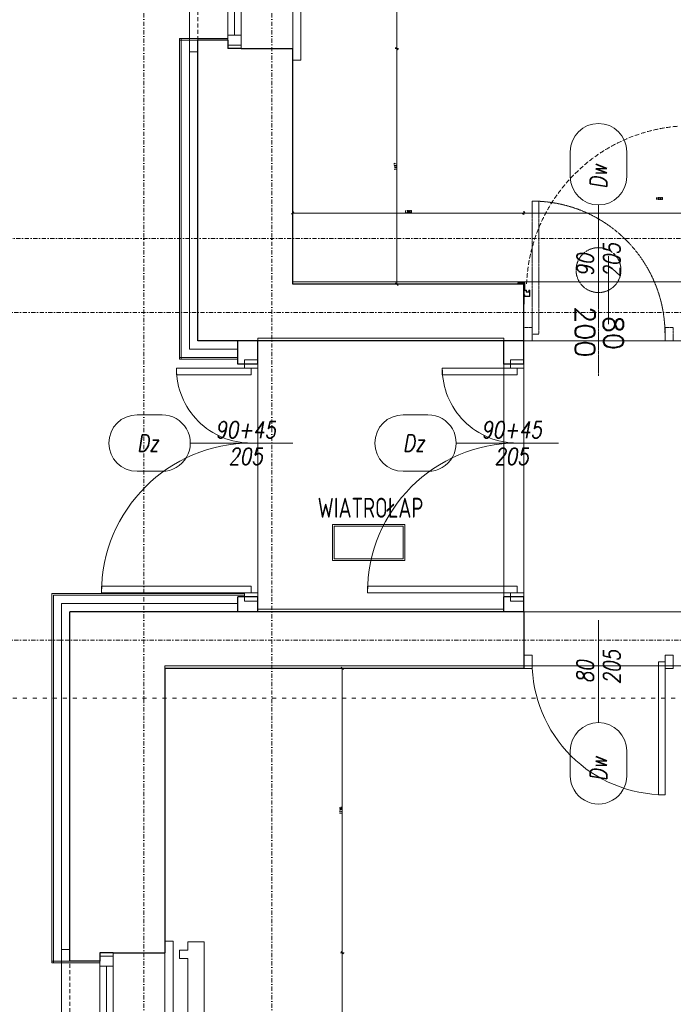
# Model space of a CAD drawing. Header units: millimetres. Extents: x -1893473 to 1546619, y -568027 to 942944.
# Tile 12 of 256: x 138234 to 142167, y -503224 to -497303. Entities that reach past the tile are written whole.
import ezdxf
from ezdxf.enums import TextEntityAlignment as Align

# ---------------------------------------------------------------- set-up
doc = ezdxf.new("R2010")
doc.units = ezdxf.units.MM
doc.header["$LTSCALE"] = 0.2
for name, pattern in [('ACAD_ISO03W100', [30, 12, -18]), ('CENTER', [0.6, 0.375, -0.075, 0.075, -0.075]), ('DASHDOT', [25.4, 12.7, -6.35, 0, -6.35]), ('HIDDEN', [9.525, 6.35, -3.175]), ('Hidden Line', [391.222223, 282.222223, -109]), ('HIDDEN2', [4.7625, 3.175, -1.5875])]:
    doc.linetypes.add(name, pattern=pattern)
doc.layers.get('0').update_dxf_attribs({"lineweight": 0})
for name, color, linetype, lineweight in [('! opisy okien elewacja', 7, 'Continuous', 0), ('!! 0_ Istn-okna', 6, 'Continuous', 13), ('!! 0_ Istn-sciany', 7, 'Continuous', 30), ('!! 0_ Istn-widok', 1, 'Continuous', 15), ('!! 0_Istn-cienka', 4, 'Continuous', 9), ('!! 0_Istn-drzwi', 1, 'Continuous', 13), ('!! 0_Opis_pom', 9, 'Continuous', 13), ('!! 0_Osie', 1, 'DASHDOT', 13), ('!! 1_ tynk zewn  - nowy', 21, 'Continuous', 20), ('!! 1_OPIS POM NOWE', 140, 'Continuous', 5), ('!! 2_ remont Ocieplenie', 4, 'ZIGZAG', 5), ('!! 2_Drzwi - nowe remont', 33, 'Continuous', 9), ('!! 2_drzwi opis', 151, 'Continuous', 9), ('!! wymiary osi', 250, 'Continuous', 9), ('0-osie-tx', 66, 'Continuous', 9), ('P-Opis nadproża', 150, 'Continuous', 9), ('P-Osie', 1, 'DASHDOT', 18)]:
    doc.layers.add(name, color=color, linetype=linetype, lineweight=lineweight)
doc.layers.add('!! 0_Istn-grzejniki', color=7, linetype='Continuous', lineweight=0, plot=False)
doc.layers.add('Powierzchnia', color=140, linetype='Continuous', lineweight=5, plot=False)
doc.layers.add('!! 1_Wyburzenia', color=7, linetype='ACAD_ISO03W100', lineweight=13, true_color=0xff0505)
doc.layers.add('!! 2_WYBURZENIA DO REMONTU', color=7, linetype='Continuous', lineweight=0, true_color=0x4d4d4d, plot=False)
doc.styles.add('50', font='ROMANS.shx', dxfattribs={"width": 0.8, "height": 10})
doc.styles.add('ARCHETYP', font='romans.shx', dxfattribs={"height": 15})
doc.styles.add('ARIAL', font='tahoma.ttf')
doc.styles.add('TXT', font='simplex.shx')
doc.linetypes.add('ZIGZAG', pattern='A,0.00254,-5.08,[131,ltypeshp.shx,S=5.08,R=0,X=-5.08,Y=0],-10.16,[131,ltypeshp.shx,S=5.08,R=180,X=5.08,Y=0],-5.08', length=20.32254)
doc.dimstyles.new('DIM50', dxfattribs={"dimscale": 5, "dimtxt": 2.5, "dimasz": 1.5, "dimexe": 0, "dimexo": 0, "dimgap": 0.5, "dimtad": 1, "dimdec": 4, "dimrnd": 0.5, "dimdsep": 46, "dimtxsty": 'TXT', "dimblk1": 'TICK1', "dimblk2": 'TICK1', "dimsah": 1, "dimcen": 0, "dimse1": 1, "dimse2": 1, "dimclrd": 1, "dimclre": 7, "dimclrt": 9, "dimadec": 0, "dimazin": 0, "dimtfac": 1, "dimtdec": 4, "dimtmove": 2, "dimatfit": 3, "dimldrblk": 'TICK1', "dimfxl": 1, "dimtolj": 1, "dimarcsym": 0})

# ---------------------------------------------------------------- blocks, each defined once
blk = doc.blocks.new('okno 3')
at = {"layer": '!! 0_ Istn-okna'}
for points in [[(49128.71, -198708.59), (49128.71, -198825.59)], [(49136.71, -198708.59), (49136.71, -198825.59)], [(49132.71, -198716.59), (49132.71, -198817.59)]]:
    blk.add_lwpolyline(points, dxfattribs=at)
for points in [[(49128.71, -198710.59), (49128.71, -198716.59), (49136.71, -198716.59), (49136.71, -198710.59)], [(49128.71, -198817.59), (49128.71, -198823.59), (49136.71, -198823.59), (49136.71, -198817.59)]]:
    blk.add_lwpolyline(points, close=True, dxfattribs=at)
at = {"layer": '!! 0_ Istn-sciany'}
for points in [[(49128.71, -198708.59), (49128.71, -198713.59)], [(49136.71, -198708.59), (49128.71, -198708.59)], [(49136.71, -198708.59), (49167.71, -198708.59)], [(49128.71, -198713.59), (49110.71, -198713.59)], [(49128.71, -198820.59), (49110.71, -198820.59)], [(49128.71, -198820.59), (49128.71, -198825.59)], [(49136.71, -198825.59), (49128.71, -198825.59)], [(49136.71, -198825.59), (49167.71, -198825.59)]]:
    blk.add_lwpolyline(points, dxfattribs=at)
at = {"layer": '!! 0_ Istn-widok'}
for points in [[(49167.71, -198701.59), (49172.71, -198701.59)], [(49172.71, -198701.59), (49172.71, -198832.59)], [(49105.71, -198827.59), (49105.71, -198706.59)], [(49110.71, -198706.59), (49105.71, -198706.59)], [(49110.71, -198827.59), (49105.71, -198827.59)], [(49167.71, -198832.59), (49172.71, -198832.59)]]:
    blk.add_lwpolyline(points, dxfattribs=at)
at = {"layer": '!! 0_Istn-cienka', "linetype": 'HIDDEN', "ltscale": 2}
for points in [[(49167.71, -198708.59), (49167.71, -198825.59)], [(49110.71, -198820.59), (49110.71, -198713.59)]]:
    blk.add_lwpolyline(points, dxfattribs=at)
blk = doc.blocks.new('okno 5')
at = {"layer": '!! 0_ Istn-okna'}
for points in [[(605, 6361.27), (605, 6458.27)], [(613, 6361.27), (613, 6458.27)], [(609, 6369.27), (609, 6450.27)]]:
    blk.add_lwpolyline(points, dxfattribs=at)
for points in [[(613, 6450.27), (613, 6456.27), (605, 6456.27), (605, 6450.27)], [(613, 6363.27), (613, 6369.27), (605, 6369.27), (605, 6363.27)]]:
    blk.add_lwpolyline(points, close=True, dxfattribs=at)
at = {"layer": '!! 0_ Istn-sciany'}
for points in [[(605, 6458.27), (574, 6458.27)], [(605, 6458.27), (613, 6458.27)], [(613, 6453.27), (613, 6458.27)], [(613, 6453.27), (631, 6453.27)], [(613, 6361.27), (613, 6366.27)], [(613, 6366.27), (631, 6366.27)], [(605, 6361.27), (574, 6361.27)], [(605, 6361.27), (613, 6361.27)]]:
    blk.add_lwpolyline(points, dxfattribs=at)
at = {"layer": '!! 0_ Istn-widok'}
for points in [[(569, 6354.27), (569, 6465.27)], [(574, 6465.27), (569, 6465.27)], [(631, 6460.27), (636, 6460.27)], [(636, 6460.27), (636, 6359.27)], [(631, 6359.27), (636, 6359.27)], [(574, 6354.27), (569, 6354.27)]]:
    blk.add_lwpolyline(points, dxfattribs=at)
at = {"layer": '!! 0_Istn-cienka', "linetype": 'HIDDEN', "ltscale": 2}
for points in [[(574, 6361.27), (574, 6458.27)], [(631, 6453.27), (631, 6366.27)]]:
    blk.add_lwpolyline(points, dxfattribs=at)
blk = doc.blocks.new('BLOK OSI')
at = {"layer": 'P-Osie'}
for points in [[(49206.21, -199860.82), (49206.21, -197259.33)], [(49283.21, -199860.82), (49283.21, -197258.83)], [(48625.51, -198090.09), (53810.61, -198090.09)], [(48624.31, -198134.59), (52188.53, -198134.59)], [(48624.31, -198331.59), (52453.68, -198331.59)]]:
    blk.add_lwpolyline(points, dxfattribs=at)
blk = doc.blocks.new('zaw-dr-90-p')
at = {"color": 2, "linetype": 'CENTER', "ltscale": 0.2}
for p, q in [((12, 0), (-12, 0)), ((0, 12), (0, -12)), ((24.5, 24), (31, 24)), ((24.5, 19), (31, 19))]:
    blk.add_line(p, q, dxfattribs=at)
at = {"ltscale": 0.2}
for p, q in [((10, 12), (6.5, 12)), ((10, 0), (10, 6.5))]:
    blk.add_line(p, q, dxfattribs=at)
blk.add_lwpolyline([(0, 6.5), (23.5, 6.5, 0.414214), (28, 11), (28, 31), (24.5, 31), (24.5, 11, -0.414214), (23.5, 10), (0, 10, 4.561698), (7.6, 6.5), (4.9, 4.2)], format="xyb", dxfattribs=at)
blk.add_lwpolyline([(-0.2, -0.2), (-2.5, -0.2), (-2.5, 0.2), (-0.2, 0.2), (-0.2, 2.5), (0.2, 2.5), (0.2, 0.2), (2.8, 0.2), (2.8, -0.2), (0.2, -0.2), (0.2, -2.8), (-0.2, -2.8)], close=True)
blk.add_lwpolyline([(10, 10), (10, 39), (6.5, 39), (6.5, 10)], dxfattribs=at)
blk.add_circle((0, 0), 6.5, dxfattribs=at)
blk = doc.blocks.new('drzwi 90- sc 12')
for p, q in [((-13620.32, 20410.16), (-13620.32, 20313.77)), ((-13614.92, 20409.86), (-13620.32, 20409.86)), ((-13616.12, 20410.26), (-13620.22, 20410.26)), ((-13616.12, 20410.26), (-13620, 20410.26)), ((-13618.17, 20410.26), (-13616.22, 20410.26)), ((-13618.17, 20410.26), (-13616.22, 20410.26)), ((-13616.12, 20410.26), (-13616.12, 20411.46)), ((-13616.12, 20411.46), (-13615.02, 20411.46)), ((-13614.92, 20411.36), (-13614.92, 20313.77)), ((-13620.32, 20313.47), (-13620.32, 20317.97)), ((-13614.92, 20312.27), (-13614.92, 20317.97)), ((-13715.57, 20308.32), (-13715.57, 20308.56)), ((-13715.57, 20307.69), (-13715.57, 20308.56)), ((-13715.57, 20307.82), (-13715.57, 20308.56)), ((-13614.92, 20313.77), (-13620.32, 20313.77)), ((-13618.22, 20313.37), (-13620.22, 20313.37)), ((-13618.22, 20313.67), (-13618.22, 20313.37)), ((-13618.22, 20313.67), (-13616.42, 20313.67)), ((-13617.77, 20311.12), (-13617.77, 20305.72)), ((-13617.77, 20311.12), (-13617.77, 20305.72)), ((-13616.17, 20309.92), (-13617.37, 20309.92)), ((-13616.17, 20309.92), (-13616.17, 20311.02)), ((-13615.92, 20313.17), (-13615.92, 20312.17)), ((-13615.92, 20312.17), (-13615.02, 20312.17)), ((-13715.57, 20307.72), (-13715.37, 20307.72)), ((-13715.77, 20301.96), (-13716.27, 20301.96)), ((-13616.77, 20301.96), (-13616.27, 20301.96))]:
    blk.add_line(p, q)
for points in [[(-13665.27, 20284.96), (-13665.27, 20325.83)], [(-13615.57, 20309.64), (-13615.32, 20309.64), (-13615.32, 20309.82), (-13616.32, 20309.82), (-13616.32, 20309.64), (-13615.92, 20309.64)]]:
    blk.add_lwpolyline(points)
at = {"lineweight": 30}
for points in [[(-13716.27, 20308.92), (-13721.27, 20308.92)], [(-13716.27, 20308.92), (-13716.27, 20296.92)], [(-13614.27, 20308.92), (-13609.27, 20308.92)], [(-13614.27, 20308.92), (-13614.27, 20296.92)]]:
    blk.add_lwpolyline(points, dxfattribs=at)
at = {"ltscale": 0.2}
for points in [[(-13715.57, 20307.51), (-13715.57, 20309.48, 0.414214), (-13715.91, 20309.82), (-13719.43, 20309.82, 0.414214), (-13719.77, 20309.48), (-13719.77, 20308.92), (-13719.59, 20308.92), (-13719.59, 20309.48, -0.414214), (-13719.43, 20309.64), (-13716.97, 20309.64)], [(-13716.97, 20309.64), (-13715.91, 20309.64, -0.414214), (-13715.75, 20309.48), (-13715.75, 20307.51)], [(-13615.92, 20309.64), (-13616.63, 20309.64, 0.414214), (-13616.79, 20309.48), (-13616.79, 20305.58, -0.414214), (-13617.13, 20305.24), (-13617.58, 20305.24, 0.414214), (-13617.74, 20305.08), (-13617.74, 20304.48, -0.414214), (-13618.08, 20304.14), (-13619.26, 20304.14, -0.414214), (-13619.6, 20304.48), (-13619.6, 20305.15, 1), (-13619.79, 20305.15), (-13619.79, 20301.96, 0.414214), (-13619.63, 20301.8), (-13617.11, 20301.8, 0.414214), (-13616.95, 20301.96), (-13616.95, 20302.52), (-13616.77, 20302.52), (-13616.77, 20301.96, -0.414214), (-13617.11, 20301.62), (-13619.63, 20301.62, -0.414214), (-13619.97, 20301.96), (-13619.97, 20305.15, -1), (-13619.42, 20305.15), (-13619.42, 20304.48, 0.414214), (-13619.26, 20304.32), (-13618.08, 20304.32, 0.414214), (-13617.92, 20304.48), (-13617.92, 20305.08, -0.414214), (-13617.58, 20305.42), (-13617.13, 20305.42, 0.414214), (-13616.97, 20305.58), (-13616.97, 20309.48, -0.414214), (-13616.63, 20309.82), (-13613.11, 20309.82, -0.414214), (-13612.77, 20309.48), (-13612.77, 20308.92), (-13612.95, 20308.92), (-13612.95, 20309.48, 0.414214), (-13613.11, 20309.64), (-13615.57, 20309.64)], [(-13715.75, 20307.76), (-13715.75, 20305.58, 0.414214), (-13715.41, 20305.24), (-13714.96, 20305.24, -0.414214), (-13714.8, 20305.08), (-13714.8, 20304.48, 0.414214), (-13714.46, 20304.14), (-13713.28, 20304.14, 0.414214), (-13712.94, 20304.48), (-13712.94, 20305.15, -1), (-13712.75, 20305.15), (-13712.75, 20301.96, -0.414214), (-13712.91, 20301.8), (-13715.43, 20301.8, -0.414214), (-13715.59, 20301.96), (-13715.59, 20302.52), (-13715.77, 20302.52), (-13715.77, 20301.96, 0.414214), (-13715.43, 20301.62), (-13712.91, 20301.62, 0.414214), (-13712.57, 20301.96), (-13712.57, 20305.15, 1), (-13713.12, 20305.15), (-13713.12, 20304.48, -0.414214), (-13713.28, 20304.32), (-13714.46, 20304.32, -0.414214), (-13714.62, 20304.48), (-13714.62, 20305.08, 0.414214), (-13714.96, 20305.42), (-13715.41, 20305.42, -0.414214), (-13715.57, 20305.58), (-13715.57, 20307.64)]]:
    blk.add_lwpolyline(points, format="xyb", dxfattribs=at)
blk.add_lwpolyline([(-13616.79, 20308.82), (-13616.97, 20308.82), (-13616.97, 20307.42), (-13616.79, 20307.42)], close=True)
for centre, radius, start, end in [((-13620.22, 20410.16), 0.1, 90, 180), ((-13615.02, 20411.36), 0.1, 0, 90), ((-13620.22, 20313.47), 0.1, 180, 270), ((-13616.42, 20313.17), 0.5, 0, 90), ((-13616.27, 20311.02), 0.1, 0, 90), ((-13615.02, 20312.27), 0.1, 270, 0)]:
    blk.add_arc(centre, radius, start, end)
at = {"linetype": 'Hidden Line', "lineweight": 9, "ltscale": 0.05}
blk.add_arc((-13615.5, 20305.14), 99.12, 94.80054, 177.69442, dxfattribs=at)
at = {"xscale": 0.09999999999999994, "yscale": 0.09999999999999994, "zscale": 0.09999999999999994, "rotation": 180.0000000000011}
blk.add_blockref('zaw-dr-90-p', (-13614.92, 20310.92), dxfattribs=at)
blk = doc.blocks.new('1_ok-opis')
blk.add_line((0, 111.61), (0, 50))
for points in [[(-17, 128.61), (-17, 143.61)], [(17, 128.61), (17, 143.61)]]:
    blk.add_lwpolyline(points)
for centre, start, end in [((0, 143.61), 0, 180), ((0, 128.61), 180, 0)]:
    blk.add_arc(centre, 17, start, end)
at = {"style": 'ARCHETYP'}
for tag, height, rotation, p in [('NR', 12, 90, (0, 136.9)), ('NR', 12, 270, (0, 136.9)), ('SZEROKOŚĆ', 10, 90, (-8, 78.29)), ('WYSOKOŚĆ', 10, 270, (-8, 78.29)), ('WYSOKOŚĆ', 10, 90, (8, 78.29)), ('SZEROKOŚĆ', 10, 270, (8, 78.29))]:
    blk.add_attdef(tag, text='', height=height, rotation=rotation, dxfattribs=at).set_placement(p, align=Align.MIDDLE)
blk = doc.blocks.new('TICK1')
at = {"color": 2}
blk.add_line((-1, -1), (1, 1), dxfattribs=at)
at = {"color": 0}
for p, q in [((0, 0), (-1, 0)), ((0, -1.4), (0, 1.4))]:
    blk.add_line(p, q, dxfattribs=at)
blk = doc.blocks.new('*D1306')
at = {"layer": '!! wymiary osi', "color": 1, "lineweight": -2, "transparency": 16777216}
blk.add_line((263004.1, -498691.2), (263004.1, -506646.2), dxfattribs=at)
at = {"layer": 'DEFPOINTS', "color": 0, "transparency": 16777216}
for p in [(267439.7, -498683.7), (263004.1, -506653.7), (267439.7, -506653.7)]:
    blk.add_point(p, dxfattribs=at)
at = {"layer": '!! wymiary osi', "color": 1, "lineweight": -2, "transparency": 16777216, "xscale": 7.5, "yscale": 7.5, "zscale": 7.5}
for p, rotation in [((263004.1, -498683.7), 90), ((263004.1, -506653.7), 270)]:
    blk.add_blockref('TICK1', p, dxfattribs=dict(at, rotation=rotation))
at = {"layer": '!! wymiary osi', "color": 9, "transparency": 16777216, "insert": (262995.3, -502668.7), "char_height": 12.5, "attachment_point": 5, "rotation": 90, "style": 'TXT'}
blk.add_mtext('\\A1;7970', dxfattribs=at)
blk = doc.blocks.new('*D1307')
at = {"layer": '!! wymiary osi', "color": 1, "lineweight": -2, "transparency": 16777216}
blk.add_line((263004.1, -506661.2), (263004.1, -517996.2), dxfattribs=at)
at = {"layer": 'DEFPOINTS', "color": 0, "transparency": 16777216}
for p in [(267439.7, -506653.7), (263004.1, -518003.7), (266659.7, -518003.7)]:
    blk.add_point(p, dxfattribs=at)
at = {"layer": '!! wymiary osi', "color": 1, "lineweight": -2, "transparency": 16777216, "xscale": 7.5, "yscale": 7.5, "zscale": 7.5}
for p, rotation in [((263004.1, -506653.7), 90), ((263004.1, -518003.7), 270)]:
    blk.add_blockref('TICK1', p, dxfattribs=dict(at, rotation=rotation))
at = {"layer": '!! wymiary osi', "color": 9, "transparency": 16777216, "insert": (262995.3, -512328.7), "char_height": 12.5, "attachment_point": 5, "rotation": 90, "style": 'TXT'}
blk.add_mtext('\\A1;11350', dxfattribs=at)
blk = doc.blocks.new('*D1310')
at = {"layer": '!! wymiary osi', "color": 1, "lineweight": -2, "transparency": 16777216}
blk.add_line((263377.3, -499371.2), (263377.3, -504786.2), dxfattribs=at)
at = {"layer": 'DEFPOINTS', "color": 0, "transparency": 16777216}
for p in [(268109.7, -499363.7), (263377.3, -504793.7), (268109.7, -504793.7)]:
    blk.add_point(p, dxfattribs=at)
at = {"layer": '!! wymiary osi', "color": 1, "lineweight": -2, "transparency": 16777216, "xscale": 7.5, "yscale": 7.5, "zscale": 7.5}
for p, rotation in [((263377.3, -499363.7), 90), ((263377.3, -504793.7), 270)]:
    blk.add_blockref('TICK1', p, dxfattribs=dict(at, rotation=rotation))
at = {"layer": '!! wymiary osi', "color": 9, "transparency": 16777216, "insert": (263368.5, -502078.7), "char_height": 12.5, "attachment_point": 5, "rotation": 90, "style": 'TXT'}
blk.add_mtext('\\A1;5430', dxfattribs=at)
blk = doc.blocks.new('*D1311')
at = {"layer": '!! wymiary osi', "color": 1, "lineweight": -2, "transparency": 16777216}
blk.add_line((263377.3, -504801.2), (263377.3, -505126.2), dxfattribs=at)
at = {"layer": 'DEFPOINTS', "color": 0, "transparency": 16777216}
for p in [(268109.7, -504793.7), (263377.3, -505133.7), (268109.7, -505133.7)]:
    blk.add_point(p, dxfattribs=at)
at = {"layer": '!! wymiary osi', "color": 1, "lineweight": -2, "transparency": 16777216, "xscale": 7.5, "yscale": 7.5, "zscale": 7.5}
for p, rotation in [((263377.3, -504793.7), 90), ((263377.3, -505133.7), 270)]:
    blk.add_blockref('TICK1', p, dxfattribs=dict(at, rotation=rotation))
at = {"layer": '!! wymiary osi', "color": 9, "transparency": 16777216, "insert": (263368.5, -504963.7), "char_height": 12.5, "attachment_point": 5, "rotation": 90, "style": 'TXT'}
blk.add_mtext('\\A1;340', dxfattribs=at)
blk = doc.blocks.new('*D1312')
at = {"layer": '!! wymiary osi', "color": 1, "lineweight": -2, "transparency": 16777216}
blk.add_line((263377.3, -505141.2), (263377.3, -506756.2), dxfattribs=at)
at = {"layer": 'DEFPOINTS', "color": 0, "transparency": 16777216}
for p in [(268109.7, -505133.7), (263377.3, -506763.7), (268109.7, -506763.7)]:
    blk.add_point(p, dxfattribs=at)
at = {"layer": '!! wymiary osi', "color": 1, "lineweight": -2, "transparency": 16777216, "xscale": 7.5, "yscale": 7.5, "zscale": 7.5}
for p, rotation in [((263377.3, -505133.7), 90), ((263377.3, -506763.7), 270)]:
    blk.add_blockref('TICK1', p, dxfattribs=dict(at, rotation=rotation))
at = {"layer": '!! wymiary osi', "color": 9, "transparency": 16777216, "insert": (263368.5, -505948.7), "char_height": 12.5, "attachment_point": 5, "rotation": 90, "style": 'TXT'}
blk.add_mtext('\\A1;1630', dxfattribs=at)
blk = doc.blocks.new('*D1313')
at = {"layer": '!! wymiary osi', "color": 1, "lineweight": -2, "transparency": 16777216}
blk.add_line((263377.3, -506771.2), (263377.3, -507096.2), dxfattribs=at)
at = {"layer": 'DEFPOINTS', "color": 0, "transparency": 16777216}
for p in [(268109.7, -506763.7), (263377.3, -507103.7), (268109.7, -507103.7)]:
    blk.add_point(p, dxfattribs=at)
at = {"layer": '!! wymiary osi', "color": 1, "lineweight": -2, "transparency": 16777216, "xscale": 7.5, "yscale": 7.5, "zscale": 7.5}
for p, rotation in [((263377.3, -506763.7), 90), ((263377.3, -507103.7), 270)]:
    blk.add_blockref('TICK1', p, dxfattribs=dict(at, rotation=rotation))
at = {"layer": '!! wymiary osi', "color": 9, "transparency": 16777216, "insert": (263368.5, -506933.7), "char_height": 12.5, "attachment_point": 5, "rotation": 90, "style": 'TXT'}
blk.add_mtext('\\A1;340', dxfattribs=at)
blk = doc.blocks.new('*D1314')
at = {"layer": '!! wymiary osi', "color": 1, "lineweight": -2, "transparency": 16777216}
blk.add_line((263377.3, -507111.2), (263377.3, -510486.2), dxfattribs=at)
at = {"layer": 'DEFPOINTS', "color": 0, "transparency": 16777216}
for p in [(268109.7, -507103.7), (263377.3, -510493.7), (268109.7, -510493.7)]:
    blk.add_point(p, dxfattribs=at)
at = {"layer": '!! wymiary osi', "color": 1, "lineweight": -2, "transparency": 16777216, "xscale": 7.5, "yscale": 7.5, "zscale": 7.5}
for p, rotation in [((263377.3, -507103.7), 90), ((263377.3, -510493.7), 270)]:
    blk.add_blockref('TICK1', p, dxfattribs=dict(at, rotation=rotation))
at = {"layer": '!! wymiary osi', "color": 9, "transparency": 16777216, "insert": (263368.5, -508798.7), "char_height": 12.5, "attachment_point": 5, "rotation": 90, "style": 'TXT'}
blk.add_mtext('\\A1;3390', dxfattribs=at)
blk = doc.blocks.new('*D1323')
at = {"layer": '!! wymiary osi', "color": 1, "lineweight": -2, "transparency": 16777216}
blk.add_line((268736, -502414.4), (268736, -503369.4), dxfattribs=at)
at = {"layer": 'DEFPOINTS', "color": 0, "transparency": 16777216}
for p in [(268109.7, -502406.9), (268109.7, -503376.9), (268736, -503376.9)]:
    blk.add_point(p, dxfattribs=at)
at = {"layer": '!! wymiary osi', "color": 1, "lineweight": -2, "transparency": 16777216, "xscale": 7.5, "yscale": 7.5, "zscale": 7.5}
for p, rotation in [((268736, -502406.9), 90), ((268736, -503376.9), 270)]:
    blk.add_blockref('TICK1', p, dxfattribs=dict(at, rotation=rotation))
at = {"layer": '!! wymiary osi', "color": 9, "transparency": 16777216, "insert": (268727.3, -502891.9), "char_height": 12.5, "attachment_point": 5, "rotation": 90, "style": 'TXT'}
blk.add_mtext('\\A1;970', dxfattribs=at)
blk = doc.blocks.new('*D1324')
at = {"layer": '!! wymiary osi', "color": 1, "lineweight": -2, "transparency": 16777216}
blk.add_line((268736, -503384.4), (268736, -504786.2), dxfattribs=at)
at = {"layer": 'DEFPOINTS', "color": 0, "transparency": 16777216}
for p in [(268109.7, -503376.9), (268109.7, -504793.7), (268736, -504793.7)]:
    blk.add_point(p, dxfattribs=at)
at = {"layer": '!! wymiary osi', "color": 1, "lineweight": -2, "transparency": 16777216, "xscale": 7.5, "yscale": 7.5, "zscale": 7.5}
for p, rotation in [((268736, -503376.9), 90), ((268736, -504793.7), 270)]:
    blk.add_blockref('TICK1', p, dxfattribs=dict(at, rotation=rotation))
at = {"layer": '!! wymiary osi', "color": 9, "transparency": 16777216, "insert": (268727.3, -504085.3), "char_height": 12.5, "attachment_point": 5, "rotation": 90, "style": 'TXT'}
blk.add_mtext('\\A1;1417', dxfattribs=at)
blk = doc.blocks.new('*D1325')
at = {"layer": '!! wymiary osi', "color": 1, "lineweight": -2, "transparency": 16777216}
blk.add_line((268408.2, -507111.2), (268408.2, -508806.2), dxfattribs=at)
at = {"layer": 'DEFPOINTS', "color": 0, "transparency": 16777216}
for p in [(267339.7, -507103.7), (267339.7, -508813.7), (268408.2, -508813.7)]:
    blk.add_point(p, dxfattribs=at)
at = {"layer": '!! wymiary osi', "color": 1, "lineweight": -2, "transparency": 16777216, "xscale": 7.5, "yscale": 7.5, "zscale": 7.5}
for p, rotation in [((268408.2, -507103.7), 90), ((268408.2, -508813.7), 270)]:
    blk.add_blockref('TICK1', p, dxfattribs=dict(at, rotation=rotation))
at = {"layer": '!! wymiary osi', "color": 9, "transparency": 16777216, "insert": (268399.5, -507958.7), "char_height": 12.5, "attachment_point": 5, "rotation": 90, "style": 'TXT'}
blk.add_mtext('\\A1;1710', dxfattribs=at)
blk = doc.blocks.new('*D1326')
at = {"layer": '!! wymiary osi', "color": 1, "lineweight": -2, "transparency": 16777216}
blk.add_line((268408.2, -508821.2), (268408.2, -509976.2), dxfattribs=at)
at = {"layer": 'DEFPOINTS', "color": 0, "transparency": 16777216}
for p in [(267339.7, -508813.7), (267339.7, -509983.7), (268408.2, -509983.7)]:
    blk.add_point(p, dxfattribs=at)
at = {"layer": '!! wymiary osi', "color": 1, "lineweight": -2, "transparency": 16777216, "xscale": 7.5, "yscale": 7.5, "zscale": 7.5}
for p, rotation in [((268408.2, -508813.7), 90), ((268408.2, -509983.7), 270)]:
    blk.add_blockref('TICK1', p, dxfattribs=dict(at, rotation=rotation))
at = {"layer": '!! wymiary osi', "color": 9, "transparency": 16777216, "insert": (268399.5, -509398.7), "char_height": 12.5, "attachment_point": 5, "rotation": 90, "style": 'TXT'}
blk.add_mtext('\\A1;1170', dxfattribs=at)
blk = doc.blocks.new('*D1419')
at = {"layer": '!! wymiary osi', "color": 1, "lineweight": -2, "transparency": 16777216}
blk.add_line((270512.2, -504365.6), (269507.2, -504365.6), dxfattribs=at)
at = {"layer": 'DEFPOINTS', "color": 0, "transparency": 16777216}
for p in [(269499.7, -504365.6), (269499.7, -504793.7), (270519.7, -504793.7)]:
    blk.add_point(p, dxfattribs=at)
at = {"layer": '!! wymiary osi', "color": 1, "lineweight": -2, "transparency": 16777216, "xscale": 7.5, "yscale": 7.5, "zscale": 7.5, "rotation": 180}
blk.add_blockref('TICK1', (269499.7, -504365.6), dxfattribs=at)
at = {"layer": '!! wymiary osi', "color": 1, "lineweight": -2, "transparency": 16777216, "xscale": 7.5, "yscale": 7.5, "zscale": 7.5}
blk.add_blockref('TICK1', (270519.7, -504365.6), dxfattribs=at)
at = {"layer": '!! wymiary osi', "color": 9, "transparency": 16777216, "insert": (270314.8, -504278.1), "char_height": 12.5, "attachment_point": 5, "style": 'TXT'}
blk.add_mtext('\\A1;1020', dxfattribs=at)
blk = doc.blocks.new('*D1420')
at = {"layer": '!! wymiary osi', "color": 1, "lineweight": -2, "transparency": 16777216}
blk.add_line((269492.2, -504365.6), (268117.2, -504365.6), dxfattribs=at)
at = {"layer": 'DEFPOINTS', "color": 0, "transparency": 16777216}
for p in [(268109.7, -504365.6), (268109.7, -504793.7), (269499.7, -504793.7)]:
    blk.add_point(p, dxfattribs=at)
at = {"layer": '!! wymiary osi', "color": 1, "lineweight": -2, "transparency": 16777216, "xscale": 7.5, "yscale": 7.5, "zscale": 7.5, "rotation": 180}
blk.add_blockref('TICK1', (268109.7, -504365.6), dxfattribs=at)
at = {"layer": '!! wymiary osi', "color": 1, "lineweight": -2, "transparency": 16777216, "xscale": 7.5, "yscale": 7.5, "zscale": 7.5}
blk.add_blockref('TICK1', (269499.7, -504365.6), dxfattribs=at)
at = {"layer": '!! wymiary osi', "color": 9, "transparency": 16777216, "insert": (268804.7, -504356.8), "char_height": 12.5, "attachment_point": 5, "style": 'TXT'}
blk.add_mtext('\\A1;1390', dxfattribs=at)
blk = doc.blocks.new('oznaczenie przekroi')
at = {"layer": '!! 1_Wyburzenia'}
blk.add_lwpolyline([(84721.06, -198393.4), (84958.93, -198393.4), (84958.93, -198305.1), (90995.48, -198305.1)], dxfattribs=at)
blk = doc.blocks.new('A$C2EB40A8D')
at = {"layer": '!! 0_ Istn-sciany'}
for p, q in [((-22401.12989, -6462.48603), (-25131.12989, -6462.48603)), ((-22401.12989, -6462.48603), (-22401.12989, -6802.48603)), ((-22401.12989, -6802.48603), (-24561.12989, -6802.48603))]:
    blk.add_line(p, q, dxfattribs=at)
for points in [[(-22401.12989, -4832.48603), (-24361.12989, -4832.48603), (-24361.12989, -3025.59978)], [(-23791.12989, -4492.48603), (-23791.12989, -3075.59978)], [(-22401.12989, -4492.48603), (-23791.12989, -4492.48603)], [(-22401.12989, -4972.48603), (-22401.12989, -4492.48603)], [(-24121.12989, -4972.48603), (-24121.12989, -4832.48603)], [(-24001.12989, -4972.48603), (-24001.12989, -4832.48603)], [(-22521.12989, -4972.48603), (-22521.12989, -4832.48603)], [(-24001.12989, -4972.48603), (-24121.12989, -4972.48603)], [(-22401.12989, -4972.48603), (-22521.12989, -4972.48603)], [(-24001.12989, -6372.48603), (-24121.12989, -6372.48603)], [(-24121.12989, -6462.48603), (-24121.12989, -6372.48603)], [(-24001.12989, -6462.48603), (-24001.12989, -6372.48603)], [(-22401.12989, -6372.48603), (-22521.12989, -6372.48603)], [(-22521.12989, -6462.48603), (-22521.12989, -6372.48603)], [(-22401.12989, -6462.48603), (-22401.12989, -6372.48603)], [(-25131.12989, -8562.48603), (-25131.12989, -6462.48603)], [(-24561.12989, -6802.48603), (-24561.12989, -8512.48603)]]:
    blk.add_lwpolyline(points, dxfattribs=at)
at = {"layer": '!! 0_Istn-drzwi'}
for points in [[(-24001.12989, -4997.48603), (-24001.12989, -4947.48603), (-24081.12989, -4947.48603), (-24081.12989, -4997.48603)], [(-22401.12989, -4997.48603), (-22401.12989, -4947.48603), (-22481.12989, -4947.48603), (-22481.12989, -4997.48603)], [(-24491.12989, -5037.48603), (-24041.12989, -5037.48603), (-24041.12989, -4997.48603), (-24491.12989, -4997.48603)], [(-22891.12989, -5037.48603), (-22441.12989, -5037.48603), (-22441.12989, -4997.48603), (-22891.12989, -4997.48603)], [(-24941.12989, -6307.48603), (-24041.12989, -6307.48603), (-24041.12989, -6347.48603), (-24941.12989, -6347.48603)], [(-23341.12989, -6307.48603), (-22441.12989, -6307.48603), (-22441.12989, -6347.48603), (-23341.12989, -6347.48603)], [(-24001.12989, -6347.48603), (-24001.12989, -6397.48603), (-24081.12989, -6397.48603), (-24081.12989, -6347.48603)], [(-22401.12989, -6347.48603), (-22401.12989, -6397.48603), (-22481.12989, -6397.48603), (-22481.12989, -6347.48603)], [(-22351.12989, -6802.48603), (-22401.12989, -6802.48603), (-22401.12989, -6722.48603), (-22351.12989, -6722.48603)], [(-21551.12989, -6802.48603), (-21501.12989, -6802.48603), (-21501.12989, -6722.48603), (-21551.12989, -6722.48603)], [(-21591.12989, -7562.48603), (-21591.12989, -6762.48603), (-21551.12989, -6762.48603), (-21551.12989, -7562.48603)]]:
    blk.add_lwpolyline(points, close=True, dxfattribs=at)
for points in [[(-23791.12989, -5447.48603), (-24291.12989, -5447.48603)], [(-22191.12989, -5447.48603), (-22691.12989, -5447.48603)], [(-21951.12989, -7012.48603), (-21951.12989, -6512.48603)]]:
    blk.add_lwpolyline(points, dxfattribs=at)
for centre, radius, start, end in [((-24041.12989, -4997.48603), 450, 179.999999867, 270.000000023), ((-22441.12989, -4997.48603), 450, 179.999999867, 270.000000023), ((-24041.12989, -6347.48603), 900, 90.000000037, 180.000000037), ((-22441.12989, -6347.48603), 900, 90.000000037, 180.000000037), ((-21551.12989, -6762.48603), 800, 180.000000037, 270.000000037)]:
    blk.add_arc(centre, radius, start, end, dxfattribs=at)
at = {"layer": '!! 0_Istn-grzejniki'}
blk.add_lwpolyline([(-24472.7187, -8497.48603), (-24422.7187, -8497.48603), (-24422.7187, -8447.48603), (-24322.7187, -8447.48603), (-24322.7187, -9647.48603), (-24422.7187, -9647.48603), (-24422.7187, -9597.48603), (-24472.7187, -9597.48603), (-24472.7187, -9547.48603), (-24422.7187, -9547.48603), (-24422.7187, -8547.48603), (-24472.7187, -8547.48603)], close=True, dxfattribs=at)
at = {"layer": '!! 0_Opis_pom', "ltscale": 0.7}
for points in [[(-23551.69291, -6154.58706), (-23116.49291, -6154.58706), (-23116.49291, -5936.98706), (-23551.69291, -5936.98706)], [(-23540.81291, -6143.70706), (-23127.37291, -6143.70706), (-23127.37291, -5947.86706), (-23540.81291, -5947.86706)]]:
    blk.add_lwpolyline(points, close=True, dxfattribs=at)
at = {"layer": '!! 1_ tynk zewn  - nowy'}
for points in [[(-24471.12989, -4942.48603), (-24471.12989, -3015.59978)], [(-24181.12989, -3015.59978), (-24471.12989, -3015.59978)], [(-24461.12989, -4942.48603), (-24461.12989, -3015.59978)], [(-24361.12989, -3025.59978), (-24471.12989, -3025.59978)], [(-24121.12989, -4932.48603), (-24471.12989, -4932.48603)], [(-24121.12989, -4942.48603), (-24471.12989, -4942.48603)], [(-25241.12989, -8572.48603), (-25241.12989, -6352.48603), (-24081.12989, -6352.48603)], [(-25231.12989, -8572.48603), (-25231.12989, -6362.48603), (-24081.12989, -6362.48603)], [(-25131.12989, -8562.48603), (-25241.12989, -8562.48603)], [(-24951.12989, -8572.48603), (-25241.12989, -8572.48603)]]:
    blk.add_lwpolyline(points, dxfattribs=at)
at = {"layer": '!! 2_ remont Ocieplenie', "linetype": 'ZIGZAG', "ltscale": 0.75}
for points in [[(-24121.12989, -4882.48603), (-24411.12989, -4882.48603), (-24411.12989, -3015.59978)], [(-24121.12989, -4882.48603), (-24411.12989, -4882.48603)], [(-25181.12989, -8572.48603), (-25181.12989, -6412.48603), (-24121.12989, -6412.48603)]]:
    blk.add_lwpolyline(points, dxfattribs=at)
at = {"layer": '!! 2_WYBURZENIA DO REMONTU', "linetype": 'HIDDEN2', "ltscale": 3}
blk.add_line((-21521.12989, -4832.48603), (-21381.12989, -4832.48604), dxfattribs=at)
for points in [[(-22311.12989, -3992.48603), (-22311.12989, -4792.48603), (-22351.12989, -4792.48603), (-22351.12989, -3992.48603)], [(-22351.12989, -4832.48603), (-22401.12989, -4832.48603), (-22401.12989, -4752.48603), (-22351.12989, -4752.48603)], [(-21551.12989, -4832.48603), (-21501.12989, -4832.48603), (-21501.12989, -4752.48603), (-21551.12989, -4752.48603)]]:
    blk.add_lwpolyline(points, close=True, dxfattribs=at)
blk.add_lwpolyline([(-21951.12989, -5042.48603), (-21951.12989, -4542.48603)], dxfattribs=at)
blk.add_circle((-21951.12989, -4407.48603), 135, dxfattribs=at)
blk.add_arc((-22351.12989, -4792.48603), 800, 0.000000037, 90.000000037, dxfattribs=at)
at = {"layer": 'Powierzchnia'}
for points in [[(-23791.12989, -4477.08775), (-19451.12989, -4477.08775), (-19451.12989, 952.91225), (-23791.12989, 952.91225)], [(-24001.12989, -4817.08775), (-22521.12989, -4817.08775), (-22521.12989, -6447.08775), (-24001.12989, -6447.08775)], [(-3311.12989, -6462.48603), (-22401.12989, -6462.48603), (-22401.12989, -4832.48603), (-3311.12989, -4832.48603)], [(-21301.12989, -10177.08775), (-24561.12989, -10177.08775), (-24561.12989, -6787.08775), (-21301.12989, -6787.08775)]]:
    blk.add_lwpolyline(points, close=True, dxfattribs=at)
at = {"layer": '! opisy okien elewacja', "xscale": 10, "yscale": 10, "zscale": 10, "rotation": 180}
blk.add_blockref('okno 5', (-18051.12989, 61507.12303), dxfattribs=at)
at = {"layer": '!! 0_Osie', "xscale": 10, "yscale": 10, "zscale": 10}
blk.add_blockref('BLOK OSI', (-516748.24414, 1976683.397), dxfattribs=at)
at = {"layer": '!! 1_Wyburzenia', "xscale": 10, "yscale": 10, "zscale": 10}
blk.add_blockref('oznaczenie przekroi', (-877343.67123, 1976068.79528), dxfattribs=at)
at = {"layer": '!! 2_Drzwi - nowe remont', "xscale": 10, "yscale": 10, "zscale": 10}
blk.add_blockref('drzwi 90- sc 12', (114761.56715, -207581.72944), dxfattribs=at)
at = {"layer": '!! 2_drzwi opis'}
ref = blk.add_blockref('1_ok-opis', (-21951.12992, -5131.53043), dxfattribs=dict(at, xscale=-10, yscale=10, zscale=10, rotation=359.9999963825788))
ref.add_attrib('WYSOKOŚĆ', '90 ', dxfattribs={"layer": '0', "height": 100, "rotation": 89.999996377, "style": '50', "oblique": 10, "width": 0.8}).set_placement((-22031.12987, -4348.6219), align=Align.MIDDLE)
ref.add_attrib('SZEROKOŚĆ', '205', dxfattribs={"layer": '0', "height": 100, "rotation": 89.999996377, "style": '50', "oblique": 10, "width": 0.8}).set_placement((-21871.12987, -4348.62191), align=Align.MIDDLE)
ref.add_attrib('NR', 'Dw', dxfattribs={"layer": '0', "height": 100, "rotation": 89.999996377, "style": '50', "oblique": 10, "width": 0.8}).set_placement((-21951.12984, -3845.41799), align=Align.MIDDLE)
ref = blk.add_blockref('1_ok-opis', (-23291.12989, -5447.486), dxfattribs=dict(at, xscale=10, yscale=10, zscale=10, rotation=90.00000361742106))
ref.add_attrib('WYSOKOŚĆ', '90+45', dxfattribs={"layer": '0', "height": 100, "rotation": 0.000003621, "style": '50', "oblique": 10, "width": 0.8}).set_placement((-24074.03842, -5367.48605), align=Align.MIDDLE)
ref.add_attrib('SZEROKOŚĆ', '205', dxfattribs={"layer": '0', "height": 100, "rotation": 0.000003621, "style": '50', "oblique": 10, "width": 0.8}).set_placement((-24074.03841, -5527.48605), align=Align.MIDDLE)
ref.add_attrib('NR', 'Dz', dxfattribs={"layer": '0', "height": 100, "style": '50', "oblique": 10, "width": 0.8}).set_placement((-24662.10294, -5447.48608), align=Align.MIDDLE)
ref = blk.add_blockref('1_ok-opis', (-21691.12989, -5447.486), dxfattribs=dict(at, xscale=10, yscale=10, zscale=10, rotation=90.00000361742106))
ref.add_attrib('WYSOKOŚĆ', '90+45', dxfattribs={"layer": '0', "height": 100, "rotation": 0.000003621, "style": '50', "oblique": 10, "width": 0.8}).set_placement((-22474.03842, -5367.48605), align=Align.MIDDLE)
ref.add_attrib('SZEROKOŚĆ', '205', dxfattribs={"layer": '0', "height": 100, "rotation": 0.000003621, "style": '50', "oblique": 10, "width": 0.8}).set_placement((-22474.03841, -5527.48605), align=Align.MIDDLE)
ref.add_attrib('NR', 'Dz', dxfattribs={"layer": '0', "height": 100, "style": '50', "oblique": 10, "width": 0.8}).set_placement((-23062.10294, -5447.48608), align=Align.MIDDLE)
ref = blk.add_blockref('1_ok-opis', (-21951.12992, -6012.48603), dxfattribs=dict(at, xscale=10, yscale=10, zscale=10, rotation=180.0000036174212))
ref.add_attrib('WYSOKOŚĆ', '80 ', dxfattribs={"layer": '0', "height": 100, "rotation": 90.000003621, "style": '50', "oblique": 10, "width": 0.8}).set_placement((-22031.12987, -6795.39456), align=Align.MIDDLE)
ref.add_attrib('SZEROKOŚĆ', '205', dxfattribs={"layer": '0', "height": 100, "rotation": 90.000003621, "style": '50', "oblique": 10, "width": 0.8}).set_placement((-21871.12987, -6795.39455), align=Align.MIDDLE)
ref.add_attrib('NR', 'Dw', dxfattribs={"layer": '0', "height": 100, "rotation": 90.000003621, "style": '50', "oblique": 10, "width": 0.8}).set_placement((-21951.12984, -7407.25545), align=Align.MIDDLE)
at = {"layer": '0-osie-tx', "xscale": 10, "yscale": 10, "zscale": 10}
blk.add_blockref('okno 3', (-516238.24414, 1978573.397), dxfattribs=at)
at = {"layer": '!! 0_Opis_pom', "ltscale": 0.7, "style": 'TXT', "width": 0.7}
blk.add_text('WIATROŁAP', height=120, dxfattribs=at).set_placement((-23322.94159, -5896.52393), align=Align.CENTER)
at = {"layer": '!! 0_Opis_pom', "ltscale": 0.7, "style": 'ARIAL'}
for tag, p in [('B1,21', (-891.77727, 31796.97458)), ('A1,16', (-13651.31084, 31587.95236)), ('B1/17', (-9701.43347, 31565.05244)), ('B1,19', (-5798.61305, 31587.22944)), ('1,23', (10805.41388, 31565.05244)), ('1,22', (4526.58954, 31507.65132)), ('A1,1', (-16866.13618, 31459.3792)), ('B1,18', (-7791.62894, 31330.08444)), ('B1,20', (-2961.4347, 31167.05787)), ('A1,6', (-19287.17717, 30923.71998)), ('B1,1', (14135.63445, 30913.92963)), ('B1,3', (17346.74696, 30023.81022)), ('B1,4', (29817.71501, 29157.67457)), ('A1,5', (-23454.5385, 28820.77901)), ('A1,2', (-17502.57721, 28602.57524)), ('B1,2D', (2616.16402, 28559.52261)), ('A1,15', (-13651.31084, 28261.46046)), ('B1,4', (29883.58177, 28158.35876)), ('B1,2B', (18801.54781, 27650.12382)), ('B1,2A', (13086.7373, 27376.04393)), ('A1,3', (-16846.27912, 25980.40356)), ('B1,8', (9089.53994, 25356.27639)), ('B1,6', (31915.87888, 23754.79829)), ('A1,4', (-24010.17576, 23559.17399)), ('B1,14', (-11621.32288, 23261.44183)), ('B1,13', (-3080.55208, 22924.09997)), ('B1,10', (3982.60923, 22874.21277)), ('B1,5', (29245.49088, 22896.69268)), ('B1,9', (5634.43488, 22623.92098)), ('B1,2C', (13327.26639, 22378.5328)), ('B1,7', (16398.41175, 22348.28836)), ('B1,11', (5553.20442, 20939.83877)), ('B1,12', (3693.27174, 20628.72148)), ('C1,3', (5969.08376, 16336.01084)), ('C1,2', (11955.93711, 11671.55655)), ('C1,1', (15659.17205, 11415.94196)), ('C1,4', (5140.00888, 9205.5831)), ('C1,5', (5680.4486, 6154.54995)), ('C1,10', (16327.05085, 6080.66085)), ('C1,9', (16526.57171, 3173.45283)), ('C1,6', (6367.37903, 2771.84181)), ('D0,18', (-1981.87701, -110.73158)), ('D0,7', (-13531.42299, -1159.67649)), ('C1,7', (7275.77161, -1303.00991)), ('D0,17', (2064.87671, -1345.69113)), ('D0,3', (-9324.21674, -1442.63631)), ('D0,6', (-17529.61851, -1957.37463)), ('D0,10', (-21369.4432, -2140.60378)), ('D,09', (-12990.08379, -2746.32902)), ('D0,2', (-5516.19514, -3101.87722)), ('D0,16', (2266.73061, -3284.15369)), ('D0,8', (-14357.79539, -3567.69719)), ('D0,5', (-10461.54478, -3629.26575)), ('D0,4', (-8396.53404, -4353.7937)), ('D0,15', (1974.41895, -5205.84774)), ('D0,1', (-5633.49598, -5662.48534)), ('D0,11', (-23334.09291, -6045.78706)), ('D0,12', (-22436.85763, -9302.9678)), ('D0,13', (-22436.85763, -11581.16526)), ('D0,14', (-13645.94445, -11884.57769))]:
    blk.add_attdef(tag, text='', height=119.68, dxfattribs=at).set_placement(p, align=Align.MIDDLE_CENTER)
at = {"layer": '!! 1_OPIS POM NOWE', "style": 'ARIAL'}
for tag, p in [('C1.7A', (7769.3756, 685.765)), ('C1.7C', (7655.80151, -2045.04756)), ('C1.8B', (10935.93068, -2107.41983)), ('C1.8A', (13897.39715, -2120.69016)), ('C1.7B', (8274.43201, -3270.18959)), ('E1.2', (16701.02923, -5331.07351)), ('E1.5E', (21974.23379, -5463.99012)), ('E1.5D', (24989.27391, -5785.36474)), ('E1.1', (8357.81567, -5851.01076)), ('E1.5C', (25222.53959, -6394.64172)), ('E1.5B', (27694.70831, -7009.86571)), ('E1.6', (5279.46063, -8141.28746)), ('E1.5A', (25547.9555, -8495.18994)), ('E1.5F', (22414.7084, -9822.66389)), ('E1.5G', (23977.19473, -9792.46695)), ('E1,4', (13935.69867, -10458.20073)), ('E1.5L', (28030.8296, -11267.7725)), ('E1.3', (5639.18862, -11994.01941)), ('E1.5H', (23988.49716, -12231.38049)), ('E1.5K', (27714.73934, -12977.98364)), ('E1.5I', (22290.68736, -13989.9049)), ('E1.5J', (27095.71534, -16088.17469))]:
    blk.add_attdef(tag, text='', height=119.68, dxfattribs=at).set_placement(p, align=Align.MIDDLE_CENTER)
at = {"layer": '!! 2_WYBURZENIA DO REMONTU', "linetype": 'HIDDEN2', "ltscale": 3, "style": 'ARCHETYP'}
for s, p in [('200', (-22092.60126, -4624.44527)), ('80', (-21921.12989, -4682.25795))]:
    blk.add_text(s, height=120, rotation=269.99999996, dxfattribs=at).set_placement(p)
at = {"layer": '!! wymiary osi'}
for base, p1, p2, picture, middle, set_off in [((-28896.73244, -6352.48603), (-24461.12989, 1617.51397), (-24461.12989, -6352.48603), '*D1306', (-28905.48244, -2367.48603), (-291900.79406, 500301.26018)), ((-28523.51658, -4492.48603), (-23791.12989, 937.51397), (-23791.12989, -4492.48603), '*D1310', (-28532.26658, -1777.48603), (-291900.79406, 500301.26018)), ((-23164.76833, -3075.59978), (-23791.12989, -2105.59978), (-23791.12989, -3075.59978), '*D1323', (-23173.51833, -2590.59978), (-291900.79406, 500301.26018)), ((-23164.7683292, -4492.4860312), (-23791.1298906, -3075.5997796), (-23791.1298906, -4492.4860312), '*D1324', (-23173.5183292, -3784.0429054), (-291900.7940618, 500301.2601795)), ((-28523.51658, -4832.48603), (-23791.12989, -4492.48603), (-23791.12989, -4832.48603), '*D1311', (-28532.26658, -4662.48603), (-291900.79406, 500301.26018)), ((-28523.51658, -6462.48603), (-23791.12989, -4832.48603), (-23791.12989, -6462.48603), '*D1312', (-28532.26658, -5647.48603), (-291900.79406, 500301.26018)), ((-28896.73244, -17702.48603), (-24461.12989, -6352.48603), (-25241.12989, -17702.48603), '*D1307', (-28905.48244, -12027.48603), (-291900.79406, 500301.26018)), ((-28523.51658, -6802.48603), (-23791.12989, -6462.48603), (-23791.12989, -6802.48603), '*D1313', (-28532.26658, -6632.48603), (-291900.79406, 500301.26018)), ((-28523.51658, -10192.48603), (-23791.12989, -6802.48603), (-23791.12989, -10192.48603), '*D1314', (-28532.26658, -8497.48603), (-291900.79406, 500301.26018)), ((-23492.54922, -8512.48603), (-24561.12989, -6802.48603), (-24561.12989, -8512.48603), '*D1325', (-23501.29922, -7657.48603), (-291900.79406, 500301.26018)), ((-23492.54922, -9682.48603), (-24561.12989, -8512.48603), (-24561.12989, -9682.48603), '*D1326', (-23501.29922, -9097.48603), (-291900.79406, 500301.26018))]:
    dim = blk.add_linear_dim(base=base, p1=p1, p2=p2, angle=90, dimstyle='DIM50', dxfattribs=at)
    dim.commit()
    dim.dimension.update_dxf_attribs({"geometry": picture, "text_midpoint": middle, "insert": set_off})
dim = blk.add_linear_dim(base=(-22401.12989, -4064.32162), p1=(-21381.12989, -4492.48603), p2=(-22401.12989, -4492.48604), dimstyle='DIM50', dxfattribs=at)
dim.commit()
dim.dimension.update_dxf_attribs({"geometry": '*D1419', "text_midpoint": (-21585.97646, -3976.82162), "dimtype": 128, "insert": (-291900.79406, 500301.26018)})
dim = blk.add_linear_dim(base=(-23791.12989, -4064.32162), p1=(-22401.12989, -4492.48604), p2=(-23791.12989, -4492.48603), dimstyle='DIM50', dxfattribs=at)
dim.commit()
dim.dimension.update_dxf_attribs({"geometry": '*D1420', "text_midpoint": (-23096.12989, -4055.57162), "insert": (-291900.79406, 500301.26018)})

msp = doc.modelspace()

# ---------------------------------------------------------------- block references
at = {"layer": 'P-Opis nadproża', "color": 4}
msp.add_blockref('A$C2EB40A8D', (163667.94092, -494401.63474), dxfattribs=at)

doc.saveas('drawing.dxf')
